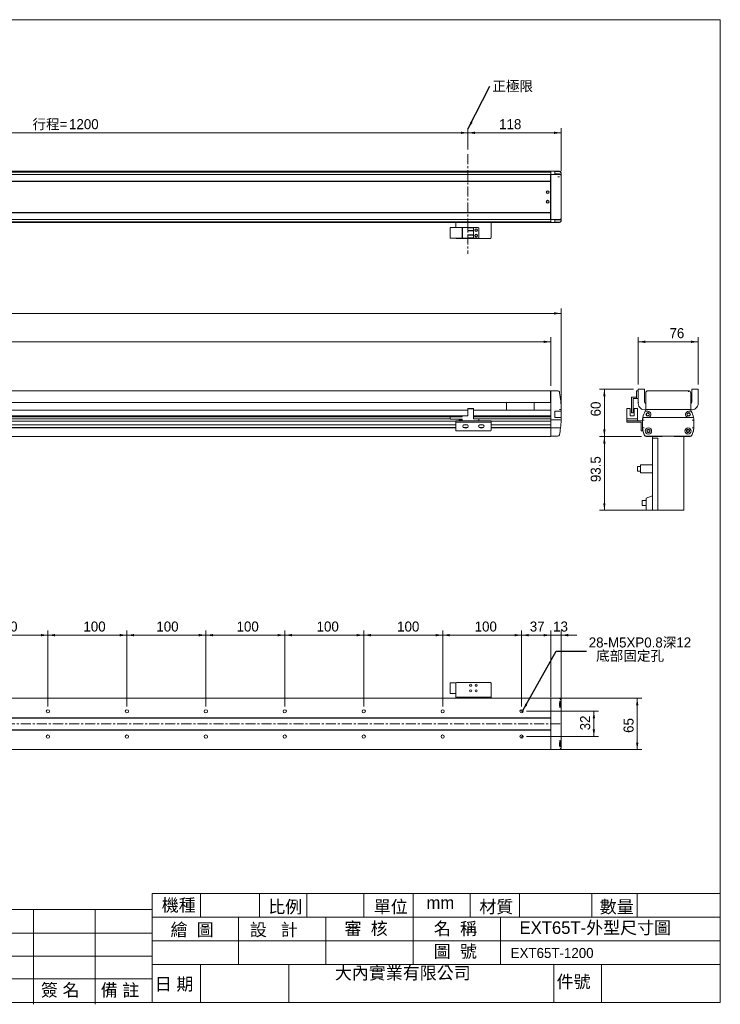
# Model space of a CAD drawing. Header units: millimetres. Extents: x 7 to 1775, y 6 to 1254.
# Tile 3 of 3: x 887 to 1775, y 6 to 1254. Entities that reach past the tile are written whole.
import ezdxf

# ---------------------------------------------------------------- set-up
doc = ezdxf.new("R2010")
doc.units = ezdxf.units.MM
doc.linetypes.add('CENTERX2', pattern=[20.32, 12.7, -2.54, 2.54, -2.54])
doc.layers.add('BORDER', color=7, linetype='Continuous', lineweight=0)
doc.styles.add('SLDTEXTSTYLE0', font='swtxt.ttf', dxfattribs={"width": 0.993})
doc.styles.get("Standard").update_dxf_attribs({"font": 'swtxt.ttf'})
doc.dimstyles.new('SLDDIMSTYLE0', dxfattribs={"dimtxt": 12.414205, "dimasz": 9, "dimexe": 0, "dimexo": 0.0625, "dimgap": 3.103551, "dimtad": 1, "dimtoh": 1, "dimdec": 3, "dimzin": 12, "dimdsep": 46, "dimtxsty": 'SLDTEXTSTYLE0', "dimsah": 1, "dimcen": 0.09, "dimadec": 0, "dimazin": 0, "dimtfac": 1, "dimtdec": 3, "dimtofl": 0, "dimtmove": 0, "dimatfit": 3, "dimfxl": 0, "dimtolj": 1, "dimtzin": 12, "dimarcsym": 0})
doc.dimstyles.new('SLDDIMSTYLE1', dxfattribs={"dimtxt": 9, "dimasz": 9, "dimexe": 0, "dimexo": 0.0625, "dimgap": 2.25, "dimtad": 0, "dimtih": 1, "dimtoh": 1, "dimdec": 0, "dimzin": 0, "dimdsep": 46, "dimtxsty": 'Standard', "dimsah": 1, "dimcen": 0.09, "dimadec": 0, "dimazin": 0, "dimtfac": 1, "dimtdec": 0, "dimtofl": 0, "dimtmove": 0, "dimatfit": 3, "dimfxl": 0, "dimtolj": 1, "dimtzin": 0, "dimarcsym": 0})
doc.dimstyles.new('SLDDIMSTYLE2', dxfattribs={"dimtxt": 12.414205, "dimasz": 9, "dimexe": 0, "dimexo": 0.0625, "dimgap": 3.103551, "dimtad": 1, "dimtoh": 1, "dimdec": 0, "dimzin": 12, "dimdsep": 46, "dimtxsty": 'SLDTEXTSTYLE0', "dimsah": 1, "dimcen": 0.09, "dimadec": 0, "dimazin": 0, "dimtfac": 1, "dimtdec": 3, "dimtofl": 0, "dimtmove": 0, "dimatfit": 3, "dimfxl": 0, "dimtolj": 1, "dimtzin": 12, "dimarcsym": 0})

# ---------------------------------------------------------------- blocks, each defined once
blk = doc.blocks.new('*D3')
at = {"layer": 'BORDER'}
for p, q in [((115.9, 789.4), (115.9, 851.4)), ((1559.9, 789.4), (1559.9, 851.4)), ((115.9, 845.4), (1559.9, 845.4))]:
    blk.add_line(p, q, dxfattribs=at)
for points in [[(115.9, 845.4), (124.9, 843.9), (124.9, 846.9)], [(1559.9, 845.4), (1550.9, 846.9), (1550.9, 843.9)]]:
    blk.add_solid(points, dxfattribs=at)
at = {"layer": 'BORDER', "insert": (815.1, 862.7), "char_height": 12.7, "attachment_point": 1, "style": 'SLDTEXTSTYLE0'}
blk.add_mtext('1444', dxfattribs=at)
blk = doc.blocks.new('*D4')
at = {"layer": 'BORDER'}
for p, q in [((102.9, 765.6), (102.9, 887.4)), ((1572.9, 761.2), (1572.9, 887.4)), ((1572.9, 881.4), (102.9, 881.4))]:
    blk.add_line(p, q, dxfattribs=at)
for points in [[(102.9, 881.4), (111.9, 879.9), (111.9, 882.9)], [(1572.9, 881.4), (1563.9, 882.9), (1563.9, 879.9)]]:
    blk.add_solid(points, dxfattribs=at)
at = {"layer": 'BORDER', "insert": (816.1, 898.7), "char_height": 12.7, "attachment_point": 1, "style": 'SLDTEXTSTYLE0'}
blk.add_mtext('1470', dxfattribs=at)
blk = doc.blocks.new('*D6')
at = {"layer": 'BORDER'}
for p, q in [((1565.9, 393.7), (1675.3, 393.7)), ((1669.3, 393.7), (1669.3, 328.7)), ((1565.9, 328.7), (1675.3, 328.7))]:
    blk.add_line(p, q, dxfattribs=at)
for points in [[(1669.3, 393.7), (1667.8, 384.7), (1670.8, 384.7)], [(1669.3, 328.7), (1670.8, 337.7), (1667.8, 337.7)]]:
    blk.add_solid(points, dxfattribs=at)
at = {"layer": 'BORDER', "insert": (1652, 349.9), "char_height": 12.7, "attachment_point": 1, "rotation": 90, "style": 'SLDTEXTSTYLE0'}
blk.add_mtext('65', dxfattribs=at)
blk = doc.blocks.new('*D7')
at = {"layer": 'BORDER'}
for p, q in [((1559.9, 395.2), (1559.9, 479.7)), ((1572.9, 391.8), (1572.9, 479.7)), ((1559.9, 473.7), (1541.9, 473.7)), ((1572.9, 473.7), (1559.9, 473.7)), ((1572.9, 473.7), (1593, 473.7))]:
    blk.add_line(p, q, dxfattribs=at)
for points in [[(1559.9, 473.7), (1550.9, 475.2), (1550.9, 472.2)], [(1572.9, 473.7), (1581.9, 472.2), (1581.9, 475.2)]]:
    blk.add_solid(points, dxfattribs=at)
at = {"layer": 'BORDER', "insert": (1562.8, 491), "char_height": 12.7, "attachment_point": 1, "style": 'SLDTEXTSTYLE0'}
blk.add_mtext('13', dxfattribs=at)
blk = doc.blocks.new('*D12')
at = {"layer": 'BORDER'}
for p, q in [((1528.9, 377.2), (1620.4, 377.2)), ((1614.4, 377.2), (1614.4, 345.2)), ((1528.9, 345.2), (1620.4, 345.2))]:
    blk.add_line(p, q, dxfattribs=at)
for points in [[(1614.4, 377.2), (1612.9, 368.2), (1615.9, 368.2)], [(1614.4, 345.2), (1615.9, 354.2), (1612.9, 354.2)]]:
    blk.add_solid(points, dxfattribs=at)
at = {"layer": 'BORDER', "insert": (1597, 353.1), "char_height": 12.7, "attachment_point": 1, "rotation": 90, "style": 'SLDTEXTSTYLE0'}
blk.add_mtext('32', dxfattribs=at)
blk = doc.blocks.new('*D13')
at = {"layer": 'BORDER'}
for p, q in [((1522.9, 383.2), (1522.9, 479.7)), ((1559.9, 395.2), (1559.9, 479.7)), ((1559.9, 473.7), (1522.9, 473.7))]:
    blk.add_line(p, q, dxfattribs=at)
for points in [[(1522.9, 473.7), (1531.9, 472.2), (1531.9, 475.2)], [(1559.9, 473.7), (1550.9, 475.2), (1550.9, 472.2)]]:
    blk.add_solid(points, dxfattribs=at)
at = {"layer": 'BORDER', "insert": (1533.2, 491), "char_height": 12.7, "attachment_point": 1, "style": 'SLDTEXTSTYLE0'}
blk.add_mtext('37', dxfattribs=at)
blk = doc.blocks.new('*D14')
at = {"layer": 'BORDER'}
for p, q in [((1422.9, 383.2), (1422.9, 479.7)), ((1522.9, 383.2), (1522.9, 479.7)), ((1522.9, 473.7), (1422.9, 473.7))]:
    blk.add_line(p, q, dxfattribs=at)
for points in [[(1422.9, 473.7), (1431.9, 472.2), (1431.9, 475.2)], [(1522.9, 473.7), (1513.9, 475.2), (1513.9, 472.2)]]:
    blk.add_solid(points, dxfattribs=at)
at = {"layer": 'BORDER', "insert": (1463.4, 491), "char_height": 12.7, "attachment_point": 1, "style": 'SLDTEXTSTYLE0'}
blk.add_mtext('100', dxfattribs=at)
blk = doc.blocks.new('*D15')
at = {"layer": 'BORDER'}
for p, q in [((1322.9, 383.2), (1322.9, 479.7)), ((1422.9, 383.2), (1422.9, 479.7)), ((1422.9, 473.7), (1322.9, 473.7))]:
    blk.add_line(p, q, dxfattribs=at)
for points in [[(1322.9, 473.7), (1331.9, 472.2), (1331.9, 475.2)], [(1422.9, 473.7), (1413.9, 475.2), (1413.9, 472.2)]]:
    blk.add_solid(points, dxfattribs=at)
at = {"layer": 'BORDER', "insert": (1365.2, 491), "char_height": 12.7, "attachment_point": 1, "style": 'SLDTEXTSTYLE0'}
blk.add_mtext('100', dxfattribs=at)
blk = doc.blocks.new('*D16')
at = {"layer": 'BORDER'}
for p, q in [((1222.9, 383.2), (1222.9, 479.7)), ((1322.9, 383.2), (1322.9, 479.7)), ((1322.9, 473.7), (1222.9, 473.7))]:
    blk.add_line(p, q, dxfattribs=at)
for points in [[(1222.9, 473.7), (1231.9, 472.2), (1231.9, 475.2)], [(1322.9, 473.7), (1313.9, 475.2), (1313.9, 472.2)]]:
    blk.add_solid(points, dxfattribs=at)
at = {"layer": 'BORDER', "insert": (1263.2, 491), "char_height": 12.7, "attachment_point": 1, "style": 'SLDTEXTSTYLE0'}
blk.add_mtext('100', dxfattribs=at)
blk = doc.blocks.new('*D17')
at = {"layer": 'BORDER'}
for p, q in [((1122.9, 383.2), (1122.9, 479.7)), ((1222.9, 383.2), (1222.9, 479.7)), ((1222.9, 473.7), (1122.9, 473.7))]:
    blk.add_line(p, q, dxfattribs=at)
for points in [[(1122.9, 473.7), (1131.9, 472.2), (1131.9, 475.2)], [(1222.9, 473.7), (1213.9, 475.2), (1213.9, 472.2)]]:
    blk.add_solid(points, dxfattribs=at)
at = {"layer": 'BORDER', "insert": (1161.8, 491), "char_height": 12.7, "attachment_point": 1, "style": 'SLDTEXTSTYLE0'}
blk.add_mtext('100', dxfattribs=at)
blk = doc.blocks.new('*D18')
at = {"layer": 'BORDER'}
for p, q in [((1022.9, 383.2), (1022.9, 479.7)), ((1122.9, 383.2), (1122.9, 479.7)), ((1122.9, 473.7), (1022.9, 473.7))]:
    blk.add_line(p, q, dxfattribs=at)
for points in [[(1022.9, 473.7), (1031.9, 472.2), (1031.9, 475.2)], [(1122.9, 473.7), (1113.9, 475.2), (1113.9, 472.2)]]:
    blk.add_solid(points, dxfattribs=at)
at = {"layer": 'BORDER', "insert": (1060.2, 491), "char_height": 12.7, "attachment_point": 1, "style": 'SLDTEXTSTYLE0'}
blk.add_mtext('100', dxfattribs=at)
blk = doc.blocks.new('*D19')
at = {"layer": 'BORDER'}
for p, q in [((922.9, 383.2), (922.9, 479.7)), ((1022.9, 383.2), (1022.9, 479.7)), ((1022.9, 473.7), (922.9, 473.7))]:
    blk.add_line(p, q, dxfattribs=at)
for points in [[(922.9, 473.7), (931.9, 472.2), (931.9, 475.2)], [(1022.9, 473.7), (1013.9, 475.2), (1013.9, 472.2)]]:
    blk.add_solid(points, dxfattribs=at)
at = {"layer": 'BORDER', "insert": (967.8, 491), "char_height": 12.7, "attachment_point": 1, "style": 'SLDTEXTSTYLE0'}
blk.add_mtext('100', dxfattribs=at)
blk = doc.blocks.new('*D20')
at = {"layer": 'BORDER'}
for p, q in [((822.9, 383.2), (822.9, 479.7)), ((922.9, 383.2), (922.9, 479.7)), ((922.9, 473.7), (822.9, 473.7))]:
    blk.add_line(p, q, dxfattribs=at)
for points in [[(822.9, 473.7), (831.9, 472.2), (831.9, 475.2)], [(922.9, 473.7), (913.9, 475.2), (913.9, 472.2)]]:
    blk.add_solid(points, dxfattribs=at)
at = {"layer": 'BORDER', "insert": (856.2, 491), "char_height": 12.7, "attachment_point": 1, "style": 'SLDTEXTSTYLE0'}
blk.add_mtext('100', dxfattribs=at)
blk = doc.blocks.new('SW_NOTE_2')
at = {"layer": 'BORDER', "color": 0, "char_height": 12.7, "attachment_point": 1, "style": 'SLDTEXTSTYLE0'}
for s, insert in [('28-M5XP0.8深12', (3, 17.3, -16.8)), ('  底部固定孔', (3, 0.4, -16.8))]:
    blk.add_mtext(s, dxfattribs=dict(at, insert=insert))
blk = doc.blocks.new('*D28')
at = {"layer": 'BORDER'}
for p, q in [((254.9, 1089), (254.9, 1116.2)), ((1454.9, 1089), (1454.9, 1116.2)), ((254.9, 1110.2), (1454.9, 1110.2))]:
    blk.add_line(p, q, dxfattribs=at)
for points in [[(254.9, 1110.2), (263.9, 1108.7), (263.9, 1111.7)], [(1454.9, 1110.2), (1445.9, 1111.7), (1445.9, 1108.7)]]:
    blk.add_solid(points, dxfattribs=at)
at = {"layer": 'BORDER', "char_height": 12.7, "attachment_point": 1, "style": 'SLDTEXTSTYLE0'}
for s, insert in [('行程=', (903.3, 1127.5)), ('1200', (949.6, 1127.5))]:
    blk.add_mtext(s, dxfattribs=dict(at, insert=insert))
blk = doc.blocks.new('*D29')
at = {"layer": 'BORDER'}
for p, q in [((1454.9, 1089), (1454.9, 1116.2)), ((1572.9, 1061.4), (1572.9, 1116.2)), ((1572.9, 1110.2), (1454.9, 1110.2))]:
    blk.add_line(p, q, dxfattribs=at)
for points in [[(1454.9, 1110.2), (1463.9, 1108.7), (1463.9, 1111.7)], [(1572.9, 1110.2), (1563.9, 1111.7), (1563.9, 1108.7)]]:
    blk.add_solid(points, dxfattribs=at)
at = {"layer": 'BORDER', "insert": (1494.4, 1127.5), "char_height": 12.7, "attachment_point": 1, "style": 'SLDTEXTSTYLE0'}
blk.add_mtext('118', dxfattribs=at)
blk = doc.blocks.new('SW_NOTE_3')
at = {"layer": 'BORDER', "color": 0, "insert": (3, 6.6), "char_height": 12.7, "attachment_point": 1, "style": 'SLDTEXTSTYLE0'}
blk.add_mtext('正極限', dxfattribs=at)
blk = doc.blocks.new('*D36')
at = {"layer": 'BORDER'}
for p, q in [((1670.6, 791.4), (1670.6, 851.4)), ((1746.6, 791.4), (1746.6, 851.4)), ((1670.6, 845.4), (1746.6, 845.4))]:
    blk.add_line(p, q, dxfattribs=at)
for points in [[(1670.6, 845.4), (1679.6, 843.9), (1679.6, 846.9)], [(1746.6, 845.4), (1737.6, 846.9), (1737.6, 843.9)]]:
    blk.add_solid(points, dxfattribs=at)
at = {"layer": 'BORDER', "insert": (1710.2, 862.7), "char_height": 12.7, "attachment_point": 1, "style": 'SLDTEXTSTYLE0'}
blk.add_mtext('76', dxfattribs=at)
blk = doc.blocks.new('*D37')
at = {"layer": 'BORDER'}
for p, q in [((1664.6, 785.4), (1621.7, 785.4)), ((1627.7, 785.4), (1627.7, 725.4)), ((1674.6, 725.4), (1621.7, 725.4))]:
    blk.add_line(p, q, dxfattribs=at)
for points in [[(1627.7, 785.4), (1626.2, 776.4), (1629.2, 776.4)], [(1627.7, 725.4), (1629.2, 734.4), (1626.2, 734.4)]]:
    blk.add_solid(points, dxfattribs=at)
at = {"layer": 'BORDER', "insert": (1610.4, 750.9), "char_height": 12.7, "attachment_point": 1, "rotation": 90, "style": 'SLDTEXTSTYLE0'}
blk.add_mtext('60', dxfattribs=at)
blk = doc.blocks.new('*D38')
at = {"layer": 'BORDER'}
for p, q in [((1674.6, 725.4), (1621.7, 725.4)), ((1627.7, 725.4), (1627.7, 631.9)), ((1682.6, 631.9), (1621.7, 631.9))]:
    blk.add_line(p, q, dxfattribs=at)
for points in [[(1627.7, 725.4), (1626.2, 716.4), (1629.2, 716.4)], [(1627.7, 631.9), (1629.2, 640.9), (1626.2, 640.9)]]:
    blk.add_solid(points, dxfattribs=at)
at = {"layer": 'BORDER', "insert": (1610.4, 667.6), "char_height": 12.7, "attachment_point": 1, "rotation": 90, "style": 'SLDTEXTSTYLE0'}
blk.add_mtext('93.5', dxfattribs=at)

msp = doc.modelspace()

# ---------------------------------------------------------------- linework, layer by layer
at = {"color": 7, "linetype": 'Continuous', "lineweight": 15}
for p, q in [((1559.8683, 1061.4016), (284.8683, 1061.4016)), ((1559.8683, 1060.7863), (284.8683, 1060.7863)), ((1559.8683, 1060.6667), (284.8683, 1060.6667)), ((1559.8683, 1060.5903), (284.8683, 1060.5903)), ((1559.8683, 1060.4553), (284.8683, 1060.4553)), ((1570.8609, 1061.4016), (1559.8683, 1061.4016)), ((1559.8683, 1061.4016), (1559.8683, 1057.7017)), ((1559.8683, 1060.7863), (1559.8683, 1061.4016)), ((1559.8683, 1060.5903), (1559.8683, 1060.6667)), ((1559.8683, 1058.5944), (1559.8683, 1060.4553)), ((1564.8683, 1061.0262), (1570.8755, 1061.0262)), ((1564.8683, 1061.0262), (1564.8683, 1058.0459)), ((1570.8609, 1061.4016), (1570.8633, 1061.4016)), ((116.1183, 1057.4016), (1559.6183, 1057.4016)), ((116.1183, 1048.9016), (1559.6183, 1048.9016)), ((116.1183, 1048.5016), (1559.6183, 1048.5016)), ((1559.6183, 1054.4016), (1559.6183, 1057.4016)), ((1559.6183, 1048.9016), (1559.6183, 1054.4016)), ((1559.8683, 1053.2754), (1559.6183, 1053.2754)), ((1559.6183, 1051.9016), (1559.8683, 1051.9016)), ((1559.6183, 1048.5016), (1559.6183, 1048.9016)), ((1559.6183, 1009.3016), (1559.6183, 1048.5016)), ((1559.8683, 1057.7017), (1559.8683, 1057.4016)), ((1568.9663, 1057.4016), (1559.8683, 1057.4016)), ((1559.8683, 1057.4016), (1559.8683, 1054.4016)), ((1570.8683, 1057.4016), (1559.8683, 1057.4016)), ((1559.8683, 1054.4016), (1559.8683, 1028.9016)), ((1570.8683, 1058.0459), (1564.8683, 1058.0459)), ((1572.8683, 1055.747), (1572.8683, 1055.6109)), ((1572.8717, 1058.9933), (1572.8717, 1055.5756)), ((1572.8761, 1059.1912), (1572.8757, 1059.1763)), ((1572.8793, 1055.4016), (1572.8793, 1059.1912)), ((1572.8793, 1002.4016), (1572.8793, 1055.4016)), ((1559.6183, 1038.9016), (1559.8683, 1038.9016)), ((1559.8683, 1028.9016), (1559.8683, 1003.4016)), ((1559.6183, 1018.9016), (1559.8683, 1018.9016)), ((1559.8683, 1018.9016), (1559.6183, 1018.9016)), ((116.1183, 1009.3016), (1559.6183, 1009.3016)), ((116.1183, 1008.9016), (1559.6183, 1008.9016)), ((116.1183, 1000.4016), (1559.6183, 1000.4016)), ((1559.6183, 1008.9016), (1559.6183, 1009.3016)), ((1559.6183, 1003.4016), (1559.6183, 1008.9016)), ((1559.8683, 1007.4016), (1559.6183, 1007.4016)), ((1559.6183, 1005.9016), (1559.8683, 1005.9016)), ((1559.6183, 1004.5279), (1559.8683, 1004.5279)), ((1559.6183, 1000.4016), (1559.6183, 1003.4016)), ((1559.8683, 1003.4016), (1559.8683, 1000.4016)), ((1568.9663, 1000.4016), (1559.8683, 1000.4016)), ((1559.8683, 1000.4016), (1559.8683, 1000.4016)), ((1559.8683, 1000.4016), (1559.8683, 1000.1016)), ((1559.8683, 1000.1016), (1559.8683, 996.4016)), ((1559.8683, 997.348), (1559.8683, 999.2089)), ((1564.8683, 996.7771), (1564.8683, 999.7574)), ((1564.8683, 999.7574), (1570.8683, 999.7574)), ((1572.8683, 1002.1924), (1572.8683, 1002.0563)), ((1572.8717, 1002.2277), (1572.8717, 998.81)), ((1572.8756, 998.6331), (1572.8761, 998.6121)), ((1572.8793, 998.6121), (1572.8793, 1002.4016)), ((1559.8683, 997.348), (284.8683, 997.348)), ((1559.8683, 997.213), (284.8683, 997.213)), ((1559.8683, 997.1366), (284.8683, 997.1366)), ((1559.8683, 997.017), (284.8683, 997.017)), ((284.8683, 996.557), (1559.8683, 996.557)), ((1439.3683, 996.4016), (284.8683, 996.4016)), ((1432.3683, 990.2016), (1432.3683, 976.6016)), ((1432.3683, 990.2016), (1447.3683, 990.2016)), ((1484.3683, 996.4016), (1439.3683, 996.4016)), ((1439.3683, 990.2016), (1439.3683, 996.4016)), ((1447.3683, 976.6016), (1447.3683, 990.2016)), ((1447.3683, 990.2016), (1447.8683, 990.2016)), ((1447.8683, 990.2016), (1447.8683, 976.6016)), ((1447.8683, 990.2016), (1454.9183, 990.2016)), ((1454.9183, 989.7016), (1454.9183, 990.2016)), ((1454.9183, 990.2016), (1461.8683, 990.2016)), ((1461.8683, 989.7016), (1454.9183, 989.7016)), ((1454.9183, 989.7016), (1454.9183, 986.4016)), ((1454.9183, 986.4016), (1461.8683, 986.4016)), ((1454.9183, 985.9016), (1454.9183, 986.4016)), ((1461.8683, 985.9016), (1454.9183, 985.9016)), ((1461.8683, 990.2016), (1461.8683, 989.7016)), ((1461.8683, 990.2016), (1467.8683, 990.2016)), ((1461.8683, 986.4016), (1461.8683, 989.7016)), ((1461.8683, 986.4016), (1461.8683, 985.9016)), ((1461.8683, 985.9016), (1461.8683, 980.9016)), ((1468.8683, 989.2016), (1468.8683, 977.6016)), ((1484.3683, 977.4016), (1484.3683, 996.4016)), ((1559.8683, 996.4016), (1484.3683, 996.4016)), ((1559.8683, 997.1366), (1559.8683, 997.213)), ((1559.8683, 996.557), (1559.8683, 997.017)), ((1570.8609, 996.4016), (1559.8683, 996.4016)), ((1570.1701, 996.4016), (1559.8683, 996.4016)), ((1570.8755, 996.7771), (1564.8683, 996.7771)), ((1570.8633, 996.4016), (1570.8609, 996.4016)), ((1432.3683, 976.6016), (1447.3683, 976.6016)), ((1483.3683, 976.4016), (1440.3683, 976.4016)), ((1447.8683, 976.6016), (1447.3683, 976.6016)), ((1454.9183, 976.6016), (1447.8683, 976.6016)), ((1454.9183, 980.9016), (1461.8683, 980.9016)), ((1454.9183, 980.4016), (1454.9183, 980.9016)), ((1461.8683, 980.4016), (1454.9183, 980.4016)), ((1454.9183, 977.1016), (1454.9183, 980.4016)), ((1454.9183, 977.1016), (1461.8683, 977.1016)), ((1454.9183, 976.6016), (1454.9183, 977.1016)), ((1461.8683, 976.6016), (1454.9183, 976.6016)), ((1461.8683, 980.9016), (1461.8683, 980.4016)), ((1461.8683, 980.4016), (1461.8683, 977.1016)), ((1461.8683, 977.1016), (1461.8683, 976.6016)), ((1461.8683, 976.6016), (1467.8683, 976.6016)), ((284.8683, 783.3855), (1559.6183, 783.3855)), ((1559.6183, 780.3855), (1559.6183, 783.3855)), ((1559.6183, 781.3855), (1559.8683, 781.3855)), ((1559.6183, 768.8855), (1559.6183, 780.3855)), ((1559.8683, 776.3855), (1559.6183, 776.3855)), ((1559.8683, 776.3855), (1559.6183, 776.3855)), ((1568.7604, 783.3855), (1559.8683, 783.3855)), ((1559.8683, 783.3855), (1559.8683, 780.3855)), ((1568.7604, 783.3855), (1559.8683, 783.3855)), ((1559.8683, 780.3855), (1559.8683, 759.0114)), ((1662.0714, 775.3855), (1668.5714, 775.3855)), ((1662.0714, 755.8855), (1662.0714, 775.3855)), ((1668.5714, 782.8855), (1668.5714, 783.3855)), ((1668.5714, 783.3855), (1670.5714, 783.3855)), ((1668.5714, 782.8855), (1668.5714, 773.8855)), ((1668.5714, 773.3855), (1668.5714, 773.8855)), ((1670.5714, 768.6355), (1670.5714, 785.3855)), ((1670.5714, 785.3855), (1678.5714, 785.3855)), ((1678.5714, 785.3855), (1678.5714, 769.3358)), ((1680.0714, 768.8855), (1680.0714, 780.3855)), ((1680.0714, 759.6504), (1680.0714, 780.3855)), ((1683.0714, 783.3855), (1734.0714, 783.3855)), ((1688.5714, 783.3855), (1708.5714, 783.3855)), ((1734.0714, 783.3855), (1734.0714, 781.7992)), ((1737.0714, 780.3855), (1737.0714, 759.6504)), ((1738.5714, 769.3358), (1738.5714, 785.3855)), ((1738.5714, 785.3855), (1746.5714, 785.3855)), ((1746.5714, 785.3855), (1746.5714, 768.6355)), ((284.8683, 768.2855), (1559.6183, 768.2855)), ((1503.8683, 768.2855), (1503.8683, 758.8855)), ((1538.8683, 758.8855), (1538.8683, 768.2855)), ((1559.6183, 768.2855), (1559.6183, 768.8855)), ((1664.0714, 755.8855), (1664.0714, 773.3855)), ((1664.0714, 773.3855), (1668.5714, 773.3855)), ((1670.5714, 773.3855), (1668.5714, 773.3855)), ((1670.5714, 767.3855), (1670.5756, 768.1356)), ((1746.5671, 768.1356), (1746.5714, 767.3855)), ((1454.9183, 751.778), (253.8183, 751.778)), ((258.8683, 758.8855), (1454.9183, 758.8855)), ((1447.5793, 751.2965), (261.1573, 751.2965)), ((1447.3683, 751.0064), (261.3683, 751.0064)), ((1447.3683, 750.5209), (261.3683, 750.5209)), ((1432.3683, 747.3065), (1432.3683, 750.3878)), ((1432.3683, 750.3878), (1447.3683, 750.3878)), ((1447.8683, 751.5855), (1447.3683, 751.0855)), ((1447.3683, 751.0855), (1447.3683, 750.3878)), ((1454.9183, 751.5855), (1447.8683, 751.5855)), ((1454.9183, 760.8855), (1461.8683, 760.8855)), ((1454.9183, 760.3855), (1454.9183, 760.8855)), ((1454.9183, 760.3855), (1454.9183, 751.5855)), ((1461.8683, 760.3855), (1454.9183, 760.3855)), ((1461.8683, 760.8855), (1461.8683, 760.3855)), ((1461.8683, 760.3855), (1461.8683, 747.9855)), ((1461.8683, 760.3855), (1461.8683, 751.5855)), ((1461.8683, 758.8855), (1559.8683, 758.8855)), ((1559.8683, 751.778), (1461.8683, 751.778)), ((1559.8683, 751.2965), (1461.8683, 751.2965)), ((1559.8683, 751.0064), (1461.8683, 751.0064)), ((1559.8683, 750.5209), (1461.8683, 750.5209)), ((1559.8683, 759.0114), (1559.8683, 757.9577)), ((1559.8683, 757.9577), (1559.8683, 746.3855)), ((1559.8683, 751.778), (1559.8683, 756.3946)), ((1559.8683, 751.0064), (1559.8683, 751.2965)), ((1559.8683, 747.9931), (1559.8683, 750.5209)), ((1564.8683, 749.3855), (1564.8683, 757.3855)), ((1564.8683, 757.3855), (1570.8683, 757.3855)), ((1572.8683, 757.3855), (1564.8683, 757.3855)), ((1570.8755, 749.3855), (1564.8683, 749.3855)), ((1572.8717, 749.3855), (1564.8683, 749.3855)), ((1572.8683, 757.3855), (1572.6472, 757.3855)), ((1572.8683, 759.6355), (1572.8683, 759.0114)), ((1572.8683, 759.0114), (1572.8683, 757.3855)), ((1572.8683, 757.3855), (1572.8683, 757.3855)), ((1572.8683, 757.3855), (1572.8683, 749.6355)), ((1656.7714, 760.8855), (1656.2714, 760.3855)), ((1656.2714, 760.3855), (1656.2714, 747.9855)), ((1660.0714, 760.8855), (1656.7714, 760.8855)), ((1660.5714, 760.3855), (1660.0714, 760.8855)), ((1660.5714, 760.3855), (1660.5714, 751.5855)), ((1665.5714, 751.5855), (1660.5714, 751.5855)), ((1662.0714, 755.3855), (1662.0714, 755.8855)), ((1664.0714, 755.3855), (1662.0714, 755.3855)), ((1664.0714, 755.8855), (1664.0714, 755.3855)), ((1666.0714, 760.8855), (1665.5714, 760.3855)), ((1665.5714, 760.3855), (1665.5714, 751.5855)), ((1666.0714, 760.8855), (1669.3714, 760.8855)), ((1669.8714, 760.3855), (1669.3714, 760.8855)), ((1669.8714, 760.3855), (1669.8714, 747.9855)), ((1676.4469, 749.3855), (1678.4797, 749.3855)), ((1682.5714, 749.3855), (1678.4797, 749.3855)), ((1680.6943, 757.3855), (1679.4271, 757.3855)), ((1680.0714, 759.0114), (1680.0714, 759.6504)), ((1681.726, 757.3855), (1680.6943, 757.3855)), ((1681.726, 757.3855), (1682.5714, 757.3855)), ((1682.0714, 759.6355), (1735.0714, 759.6355)), ((1683.9633, 749.6355), (1733.1794, 749.6355)), ((1684.0003, 754.2105), (1684.5199, 754.5105)), ((1684.5199, 752.2605), (1684.0003, 752.5605)), ((1732.6228, 754.5105), (1733.1424, 754.2105)), ((1733.1424, 752.5605), (1732.6228, 752.2605)), ((1734.5714, 757.3855), (1735.4167, 757.3855)), ((1738.6631, 749.3855), (1734.5714, 749.3855)), ((1736.4484, 757.3855), (1735.4167, 757.3855)), ((1737.7156, 757.3855), (1736.4484, 757.3855)), ((1737.0714, 759.6504), (1737.0714, 759.0114)), ((1738.6631, 749.3855), (1740.6959, 749.3855)), ((262.3683, 744.8855), (1439.3683, 744.8855)), ((1439.3683, 744.7701), (262.3683, 744.7701)), ((1439.3683, 740.1355), (262.3683, 740.1355)), ((1439.3683, 736.6355), (262.3683, 736.6355)), ((1439.3683, 736.3855), (262.3683, 736.3855)), ((276.3683, 747.9931), (1432.3683, 747.9931)), ((1432.3683, 747.8855), (276.3683, 747.8855)), ((1432.3683, 747.3065), (1447.3683, 747.3065)), ((1439.3683, 743.7855), (1439.3683, 745.3855)), ((1439.3683, 745.3855), (1440.3683, 745.3855)), ((1440.3683, 743.7855), (1439.3683, 743.7855)), ((1439.3683, 733.3855), (1439.3683, 743.7855)), ((1483.3683, 745.3855), (1440.3683, 745.3855)), ((1483.3683, 743.7855), (1440.3683, 743.7855)), ((1443.5683, 746.6855), (1443.5683, 745.9855)), ((1443.5683, 746.6855), (1447.3683, 746.6855)), ((1443.5683, 745.9855), (1447.3683, 745.9855)), ((1447.3683, 747.3065), (1447.3683, 746.6855)), ((1447.3683, 745.9855), (1447.3683, 745.3855)), ((1454.3365, 740.1355), (1449.4, 740.1355)), ((1454.3365, 736.6355), (1449.4, 736.6355)), ((1450.8375, 740.3855), (1450.3683, 740.3855)), ((1450.3683, 736.3855), (1450.8375, 736.3855)), ((1452.8991, 736.3855), (1450.8375, 736.3855)), ((1453.3683, 740.3855), (1452.8991, 740.3855)), ((1452.8991, 736.3855), (1453.3683, 736.3855)), ((1461.8683, 747.9931), (1559.8683, 747.9931)), ((1461.8683, 747.9855), (1467.8683, 747.9855)), ((1467.8683, 747.9855), (1468.8683, 747.9855)), ((1468.8683, 747.9855), (1468.8683, 745.3855)), ((1559.8683, 747.8855), (1468.8683, 747.8855)), ((1474.3365, 740.1355), (1469.4, 740.1355)), ((1474.3365, 736.6355), (1469.4, 736.6355)), ((1470.8375, 740.3855), (1470.3683, 740.3855)), ((1470.3683, 736.3855), (1470.8375, 736.3855)), ((1472.8991, 736.3855), (1470.8375, 736.3855)), ((1473.3683, 740.3855), (1472.8991, 740.3855)), ((1472.8991, 736.3855), (1473.3683, 736.3855)), ((1483.3683, 745.3855), (1484.3683, 745.3855)), ((1484.3683, 743.7855), (1483.3683, 743.7855)), ((1484.3683, 745.3855), (1484.3683, 743.7855)), ((1484.3683, 744.8855), (1559.8683, 744.8855)), ((1559.8683, 744.7701), (1484.3683, 744.7701)), ((1484.3683, 733.3855), (1484.3683, 743.7855)), ((1559.8683, 740.1355), (1484.3683, 740.1355)), ((1559.8683, 736.6355), (1484.3683, 736.6355)), ((1559.8683, 736.3855), (1484.3683, 736.3855)), ((1570.8609, 746.3855), (1559.8683, 746.3855)), ((1559.8683, 746.3855), (1559.8683, 736.3855)), ((1559.8683, 740.1355), (1559.8683, 744.7701)), ((1559.8683, 736.3855), (1559.8683, 736.6355)), ((1559.8683, 736.3855), (1559.8683, 727.0073)), ((1570.1701, 736.3855), (1559.8683, 736.3855)), ((1559.8683, 726.4639), (1559.8683, 736.3855)), ((1570.1853, 736.3846), (1570.1701, 736.3855)), ((1570.8633, 746.3855), (1570.8609, 746.3855)), ((1656.0714, 743.7855), (1656.0714, 745.3855)), ((1656.0714, 745.3855), (1657.0714, 745.3855)), ((1657.0714, 743.7855), (1656.0714, 743.7855)), ((1656.2714, 745.3855), (1656.2714, 747.9855)), ((1656.2714, 747.9855), (1657.2714, 747.9855)), ((1657.0714, 745.3855), (1676.0714, 745.3855)), ((1674.4714, 743.7855), (1657.0714, 743.7855)), ((1668.8714, 747.9855), (1657.2714, 747.9855)), ((1668.8714, 747.9855), (1669.8714, 747.9855)), ((1669.8714, 747.9855), (1669.8714, 745.3855)), ((1674.4714, 733.3855), (1674.4714, 743.7855)), ((1676.0714, 746.3855), (1676.0714, 746.3855)), ((1676.0714, 736.3855), (1676.0714, 746.3855)), ((1741.0714, 746.3855), (1741.0714, 746.3855)), ((1741.0714, 746.3855), (1741.0714, 736.3855)), ((1741.0714, 746.3855), (1741.0714, 746.3855)), ((1559.8683, 725.3855), (185.8683, 725.3855)), ((1483.3683, 732.3855), (1440.3683, 732.3855)), ((1559.8683, 725.3855), (1559.8683, 726.4639)), ((1568.7604, 725.8855), (1559.8683, 725.8855)), ((1674.4714, 732.3855), (1674.4714, 733.3855)), ((1676.0714, 732.3855), (1674.4714, 732.3855)), ((1676.0714, 735.676), (1676.0714, 733.3855)), ((1676.0714, 733.3855), (1676.0714, 732.3855)), ((1736.7867, 725.8855), (1680.356, 725.8855)), ((1700.7714, 725.3855), (1680.608, 725.3855)), ((1688.5714, 725.3855), (1688.5714, 723.3855)), ((1700.7714, 725.3855), (1701.0714, 725.6855)), ((1701.0714, 725.6855), (1716.0714, 725.6855)), ((1716.0714, 725.6855), (1716.3714, 725.3855)), ((1736.5347, 725.3855), (1716.3714, 725.3855)), ((1728.5714, 725.3855), (1728.5714, 631.8855)), ((1688.5714, 723.3855), (1695.5714, 723.3855)), ((1688.5714, 723.3855), (1688.5714, 631.8855)), ((1695.5714, 723.3855), (1695.5714, 631.8855)), ((1673.5714, 687.3855), (1669.5714, 687.3855)), ((1669.5714, 681.3855), (1669.5714, 687.3855)), ((1673.5714, 679.3855), (1673.5714, 689.3855)), ((1673.5714, 689.3855), (1688.5714, 689.3855)), ((1669.5714, 681.3855), (1673.5714, 681.3855)), ((1673.5714, 679.3855), (1688.5714, 679.3855)), ((1680.5714, 647.3855), (1688.5714, 650.3855)), ((1680.5714, 644.3855), (1675.5714, 644.3855)), ((1675.5714, 637.8855), (1675.5714, 644.3855)), ((1675.5714, 637.8855), (1680.5714, 637.8855)), ((1680.5714, 631.8855), (1680.5714, 647.3855)), ((1680.5714, 631.8855), (1688.5714, 631.8855)), ((1688.5714, 631.8855), (1692.5714, 631.8855)), ((1695.5714, 631.8855), (1692.5714, 631.8855)), ((1695.5714, 631.8855), (1728.5714, 631.8855)), ((1432.3683, 413.5086), (1432.3683, 399.9086)), ((1432.3683, 413.5086), (1439.7683, 413.5086)), ((1439.3683, 395.3086), (1439.3683, 412.7086)), ((1483.3683, 413.7086), (1440.3683, 413.7086)), ((1484.3683, 395.3086), (1484.3683, 412.7086)), ((1432.3683, 399.9086), (1439.3683, 399.9086)), ((1439.3683, 393.7086), (262.3683, 393.7086)), ((1439.3683, 393.7086), (1439.3683, 395.3086)), ((1439.3683, 395.3086), (1440.3683, 395.3086)), ((1440.3683, 393.7086), (1439.3683, 393.7086)), ((1483.3683, 395.3086), (1440.3683, 395.3086)), ((1483.3683, 393.7086), (1440.3683, 393.7086)), ((1483.3683, 395.3086), (1484.3683, 395.3086)), ((1484.3683, 393.7086), (1483.3683, 393.7086)), ((1484.3683, 395.3086), (1484.3683, 393.7086)), ((1559.8683, 393.7086), (1484.3683, 393.7086)), ((1570.1701, 393.7086), (1559.8683, 393.7086)), ((1559.8683, 393.7086), (1559.8683, 391.2208)), ((1559.8683, 390.9469), (1559.8683, 393.7086)), ((1559.8683, 389.1719), (1559.8683, 390.9469)), ((1559.8683, 369.0086), (1559.8683, 389.1719)), ((1570.1853, 393.7085), (1570.1701, 393.7086)), ((1572.8793, 330.919), (1572.8793, 391.4981)), ((1559.8683, 369.0086), (185.8683, 369.0086)), ((1559.8683, 368.7086), (185.8683, 368.7086)), ((1559.8683, 369.0086), (1559.8683, 368.7086)), ((1559.8683, 368.7086), (1559.8683, 353.7086)), ((1559.8683, 353.7086), (185.8683, 353.7086)), ((1559.8683, 353.4086), (185.8683, 353.4086)), ((1559.8683, 353.7086), (1559.8683, 353.4086)), ((1559.8683, 333.2452), (1559.8683, 353.4086)), ((1559.8683, 328.7086), (115.8683, 328.7086)), ((1559.8683, 331.4702), (1559.8683, 333.2452)), ((1559.8683, 328.7086), (1559.8683, 331.4702)), ((1559.8683, 331.1963), (1559.8683, 328.7086)), ((1570.1701, 328.7086), (1559.8683, 328.7086)), ((1570.8609, 328.7086), (1559.8683, 328.7086)), ((1570.1701, 328.7086), (1570.1853, 328.7086)), ((1570.8609, 328.7086), (1570.8633, 328.7086))]:
    msp.add_line(p, q, dxfattribs=at)
at = {"color": 7, "linetype": 'Continuous', "lineweight": 15, "flags": 128}
for points in [[(1568.7604, 1054.4016), (1569.0993, 1054.4016), (1569.4285, 1054.4016), (1569.7383, 1054.4016), (1570.0199, 1054.4016), (1570.2649, 1054.4016), (1570.4665, 1054.4016), (1570.6187, 1054.4016), (1570.7171, 1054.4016)], [(1568.9663, 1057.4016), (1569.445, 1057.4016), (1569.8552, 1057.4016), (1570.1968, 1057.4016), (1570.4696, 1057.4016), (1570.6732, 1057.4016), (1570.8076, 1057.4016), (1570.8726, 1057.4016), (1570.8793, 1057.4016)], [(1570.8683, 1000.4016), (1570.8726, 1000.4016), (1570.8076, 1000.4016), (1570.6732, 1000.4016), (1570.4696, 1000.4016), (1570.1968, 1000.4016), (1569.8552, 1000.4016), (1569.445, 1000.4016), (1568.9663, 1000.4016)], [(1570.1701, 996.4016), (1570.3126, 996.4016), (1570.4393, 996.4016), (1570.5499, 996.4016), (1570.6446, 996.4016), (1570.7233, 996.4016), (1570.786, 996.4016), (1570.8327, 996.4016), (1570.8633, 996.4016)], [(1570.8683, 759.6504), (1570.9414, 759.6499), (1571.3074, 759.6471), (1571.9285, 759.6425), (1572.43, 759.6388), (1572.7555, 759.6364), (1572.8683, 759.6355)], [(1572.6472, 757.3855), (1572.2381, 757.3855), (1571.6296, 757.3855), (1570.9831, 757.3855), (1570.8683, 757.3855)], [(1570.8755, 749.3855), (1571.5281, 749.3855), (1572.1072, 749.3855), (1572.552, 749.3855), (1572.8151, 749.3855), (1572.8717, 749.3855)], [(1572.8717, 749.3855), (1572.8779, 747.6383), (1572.8617, 746.2827)], [(1676.0714, 746.3855), (1676.2145, 747.8976), (1676.4469, 749.3855)], [(1740.6959, 749.3855), (1740.9282, 747.8975), (1741.0714, 746.3855)], [(1570.1701, 393.7086), (1570.3126, 393.7086), (1570.4393, 393.7086), (1570.5499, 393.7086), (1570.6446, 393.7086), (1570.7233, 393.7086), (1570.786, 393.7086), (1570.8327, 393.7086), (1570.8633, 393.7086)], [(1571.6282, 390.2086), (1571.8317, 389.9802), (1571.9973, 389.3177), (1572.1125, 388.3017), (1572.1736, 387.0554), (1572.1808, 385.72), (1572.1348, 384.4425), (1572.0361, 383.3621), (1571.8874, 382.5967), (1571.6961, 382.2319), (1571.4778, 382.3145), (1571.2579, 382.8457), (1571.0695, 383.7693), (1570.9453, 384.9688), (1570.906, 386.2911), (1570.9549, 387.587), (1571.0819, 388.7294), (1571.2678, 389.6058), (1571.4859, 390.1135), (1571.6282, 390.2086)], [(1572.8617, 391.7086), (1572.8302, 391.7086), (1572.7826, 391.7086), (1572.7192, 391.7086), (1572.6398, 391.7086), (1572.5446, 391.7086), (1572.4335, 391.7086), (1572.3065, 391.7086), (1572.1636, 391.7086)], [(1572.7992, 392.1823), (1572.7841, 392.2598), (1572.7753, 392.2811)], [(1571.6282, 340.2086), (1571.8317, 339.9802), (1571.9973, 339.3177), (1572.1125, 338.3017), (1572.1736, 337.0554), (1572.1808, 335.72), (1572.1348, 334.4425), (1572.0361, 333.3621), (1571.8874, 332.5967), (1571.6961, 332.2319), (1571.4778, 332.3145), (1571.2579, 332.8457), (1571.0695, 333.7693), (1570.9453, 334.9688), (1570.906, 336.2911), (1570.9549, 337.587), (1571.0819, 338.7294), (1571.2678, 339.6058), (1571.4859, 340.1135), (1571.6282, 340.2086)], [(1570.8633, 328.7086), (1570.8327, 328.7086), (1570.786, 328.7086), (1570.7233, 328.7086), (1570.6446, 328.7086), (1570.5499, 328.7086), (1570.4393, 328.7086), (1570.3126, 328.7086), (1570.1701, 328.7086)], [(1572.8617, 330.7086), (1572.8779, 330.8362), (1572.8761, 330.919)]]:
    msp.add_lwpolyline(points, dxfattribs=at)
at = {"color": 7, "linetype": 'Continuous', "lineweight": 15}
for centre, radius in [((1555.8683, 1034.9016), 1.75), ((1555.8683, 1034.9016), 1.3), ((1555.8683, 1022.9016), 1.75), ((1555.8683, 1022.9016), 1.3), ((1465.3683, 986.9016), 1.75), ((1465.3683, 986.9016), 1.3), ((1465.3683, 979.9016), 1.75), ((1465.3683, 979.9016), 1.3), ((1682.5714, 753.3855), 2.25), ((1734.5714, 753.3855), 2.25), ((1683.5714, 732.3855), 4), ((1733.5714, 732.3855), 4), ((1683.5714, 732.3855), 2.25), ((1683.5714, 732.3855), 1.65), ((1733.5714, 732.3855), 2.25), ((1733.5714, 732.3855), 1.65), ((1458.3683, 410.2086), 1.3), ((1458.3683, 403.2086), 1.3), ((1465.3683, 410.2086), 1.3), ((1465.3683, 403.2086), 1.3), ((922.8683, 377.2086), 2.1), ((1022.8683, 377.2086), 2.1), ((1122.8683, 377.2086), 2.1), ((1222.8683, 377.2086), 2.1), ((1322.8683, 377.2086), 2.1), ((1422.8683, 377.2086), 2.1), ((1522.8683, 377.2086), 2.1), ((922.8683, 345.2086), 2.1), ((1022.8683, 345.2086), 2.1), ((1122.8683, 345.2086), 2.1), ((1222.8683, 345.2086), 2.1), ((1322.8683, 345.2086), 2.1), ((1422.8683, 345.2086), 2.1), ((1522.8683, 345.2086), 2.1)]:
    msp.add_circle(centre, radius, dxfattribs=at)
for centre, radius, start, end in [((1570.8886, 1059.4622), 1.9396, 15.1256645, 90.7465125), ((1570.8612, 1059.0157), 2.0106, 359.363941, 89.5950619), ((1570.8169, 1056.0915), 1.9551, 20.5784267, 88.492862), ((1570.8793, 1055.4016), 2, 0, 90), ((1570.2563, 1055.7268), 2.6121, 0.4420821, 23.7459107), ((1570.8912, 1059.3307), 1.9909, 355.5520996, 18.8584576), ((1555.8683, 1034.9016), 1.75, 90, 180), ((1555.8683, 1034.9016), 1.3, 0, 180), ((1555.8683, 1034.9016), 1.75, 0, 90), ((1555.8683, 1022.9016), 1.75, 90, 180), ((1555.8683, 1022.9016), 1.3, 0, 180), ((1555.8683, 1022.9016), 1.75, 0, 90), ((1570.8169, 1001.7118), 1.9551, 271.507138, 339.4215733), ((1570.8557, 998.7931), 2.0161, 270.5623892, 0.4786078), ((1570.8793, 1002.4016), 2, 270, 0), ((1570.2575, 1002.0762), 2.6108, 336.2483563, 359.5636509), ((1570.5738, 998.5254), 2.3054, 342.115064, 2.6764685), ((1467.8683, 989.2016), 1, 360, 90), ((1570.891, 998.3356), 1.9341, 269.1797527, 344.6098002), ((1440.3683, 977.4016), 1, 233.1301024, 270), ((1467.8683, 977.6016), 1, 270, 360), ((1483.3683, 977.4016), 1, 270, 0), ((1568.7604, 781.3855), 2, 11.9361934, 90), ((1472.8797, 761.117), 99.9995, 11.3392677, 11.9361951), ((1472.8793, 761.117), 100, 359.1511788, 11.3392687), ((1683.0714, 780.3855), 3, 89.9999983, 179.9999983), ((1734.0714, 780.3855), 3, 359.9999983, 89.9999983), ((1670.5688, 768.3855), 0.25, 271.5495196, 89.4196423), ((1678.5714, 767.3855), 8, 180, 280.8069242), ((1680.5714, 769.3358), 2, 180, 255.5224999), ((1736.5714, 769.3358), 2, 284.4775243, 0), ((1738.5714, 767.3855), 8, 259.1930784, 0), ((1746.5739, 768.3855), 0.25, 90.5803577, 268.4504804), ((1701.0202, 744.7863), 25, 169.3990498, 172.6303309), ((1701.0202, 744.7863), 25, 149.7371515, 169.399048), ((1701.0202, 744.7863), 25, 148.2068312, 149.7371515), ((1678.0714, 759.0114), 2, 328.2068312, 359.9999983), ((1681.4594, 811.7637), 52.1317, 268.4742885, 270.6725998), ((1682.5714, 753.3855), 1.65, 30, 330), ((1682.5714, 753.3855), 4, 290.3641331, 89.9999983), ((1682.5714, 753.3855), 4, 269.9999983, 290.3641331), ((1734.5714, 753.3855), 4, 89.9999983, 249.6358635), ((1734.5714, 753.3855), 1.65, 210, 150), ((1734.5714, 753.3855), 4, 249.6358635, 269.9999983), ((1735.6833, 811.7637), 52.1317, 269.3273968, 271.5257082), ((1739.0714, 759.0114), 2, 179.9999983, 211.7931654), ((1716.1226, 744.7863), 25, 30.2628452, 31.7931654), ((1716.1226, 744.7863), 25, 10.6009486, 30.2628452), ((1716.1226, 744.7863), 25, 3.6675807, 10.600946), ((1450.3683, 738.3855), 2, 90, 270), ((1451.8683, 738.3855), 2.25, 62.7339555, 117.2660445), ((1451.8683, 738.3855), 2.25, 242.7339555, 297.2660445), ((1453.3683, 738.3855), 2, 270, 90), ((1470.3683, 738.3855), 2, 90, 270), ((1471.8683, 738.3855), 2.25, 62.7339555, 117.2660445), ((1471.8683, 738.3855), 2.25, 242.7339555, 297.2660445), ((1473.3683, 738.3855), 2, 270, 90), ((1572.1873, 747.9089), 11.6969, 260.1454088, 269.8843018), ((1472.8793, 748.1541), 100, 348.0638067, 353.1413388), ((1571.2597, 734.6119), 11.7803, 82.1838282, 91.928241), ((1472.8793, 748.1541), 100, 353.1413388, 358.9277165), ((1701.0202, 744.7863), 25, 172.6303291, 176.3324176), ((1678.8143, 780.2514), 33.9768, 265.3695253, 268.7471036), ((1701.0202, 737.9847), 25, 183.6675807, 190.6766224), ((1677.5215, 741.5153), 5.3317, 254.2178923, 275.9192586), ((1701.0202, 737.9847), 25, 183.6696721, 206.0461687), ((1716.1226, 737.9847), 25, 333.9538279, 356.3303246), ((1738.3285, 780.2514), 33.9768, 271.2528931, 274.6304713), ((1739.6212, 741.5153), 5.3317, 264.0807381, 285.7821043), ((1716.1226, 737.9847), 25, 343.1240052, 356.3324193), ((1440.3683, 733.3855), 1, 180, 270), ((1483.3683, 733.3855), 1, 270, 0), ((1568.7604, 727.8855), 2, 270, 348.0638066), ((1568.7604, 727.8855), 2, 270, 348.0638066), ((1701.0202, 737.9847), 25, 194.961617, 207.4409633), ((1680.356, 727.8855), 2, 206.0461687, 269.9999984), ((1680.608, 727.3855), 2, 207.4409633, 270), ((1736.5347, 727.3855), 2, 270, 332.5590367), ((1736.7867, 727.8855), 2, 269.9999982, 333.9538279), ((1716.1226, 737.9847), 25, 332.5590367, 339.3842412), ((1440.3683, 412.7086), 1, 90, 180), ((1483.3683, 412.7086), 1, 0, 90), ((1570.1602, 391.7052), 2.0034, 0.0946319, 89.2814978), ((1571.5336, 391.7647), 1.3294, 357.5811896, 22.5860045), ((1571.0838, 391.6073), 1.7966, 356.0369816, 14.3194729), ((1571.8696, 391.5338), 1.0074, 357.1221877, 9.9903439), ((1524.8683, 378.7086), 2.25, 164.7169368, 270), ((1524.8683, 343.7086), 2.25, 90, 195.2830632), ((1570.1602, 330.7119), 2.0034, 270.7185026, 359.905368), ((1570.8632, 330.7071), 1.9985, 270.0015915, 0.0428742), ((1570.5738, 330.8323), 2.3054, 342.1150581, 2.6764653)]:
    msp.add_arc(centre, radius, start, end, dxfattribs=at)
at = {"layer": 'BORDER', "color": 7}
for p, q in [((1774.5623, 1253.5135), (7.2584, 1253.5135)), ((1774.5623, 8.2594), (1774.5623, 1253.5135)), ((1054.7588, 146.2594), (1774.5623, 146.2594)), ((1054.7588, 146.2594), (1054.7588, 8.2594)), ((1116.0949, 146.2594), (1116.0949, 116.2594)), ((1190.8141, 146.2594), (1190.8141, 116.2594)), ((1250.8141, 146.2594), (1250.8141, 116.2594)), ((1322.9851, 146.2594), (1322.9851, 116.2594)), ((1385.5333, 146.2594), (1385.5333, 56.2594)), ((1457.7043, 146.2594), (1457.7043, 116.2594)), ((1520.2525, 146.2594), (1520.2525, 116.2594)), ((1611.6691, 146.2594), (1611.6691, 116.2594)), ((1669.4059, 146.2594), (1669.4059, 116.2594)), ((406.7588, 125.9962), (1054.7588, 125.9962)), ((904.7588, 125.9962), (904.7588, 5.9962)), ((982.6545, 125.9962), (982.6545, 5.9962)), ((1054.7588, 116.2594), (1774.5623, 116.2594)), ((1164.2089, 116.2594), (1164.2089, 56.2594)), ((1274.8711, 116.2594), (1274.8711, 56.2594)), ((1496.1955, 116.2594), (1496.1955, 56.2594)), ((406.7588, 95.9962), (1054.7588, 95.9962)), ((1054.7588, 86.2594), (1774.5623, 86.2594)), ((406.7588, 67.1278), (1054.7588, 67.1278)), ((1054.7588, 56.2594), (1774.5623, 56.2594)), ((1116.0949, 56.2594), (1116.0949, 8.2594)), ((1227.9599, 56.2594), (1227.9599, 8.2594)), ((1563.5551, 56.2594), (1563.5551, 8.2594)), ((1623.9407, 56.2594), (1623.9407, 8.2594)), ((406.7588, 38.2594), (1054.7588, 38.2594)), ((7.2584, 8.2594), (1774.5623, 8.2594))]:
    msp.add_line(p, q, dxfattribs=at)
at = {"layer": 'BORDER', "linetype": 'CENTERX2', "lineweight": 0}
for p, q in [((1454.8683, 1082.9912), (1454.8683, 956.683)), ((1571.8683, 361.2086), (173.8683, 361.2086))]:
    msp.add_line(p, q, dxfattribs=at)

# ---------------------------------------------------------------- block references
at = {"layer": 'BORDER'}
for name, p in [('SW_NOTE_3', (1482.7318, 1169.112)), ('SW_NOTE_2', (1604.9354, 453.4999))]:
    msp.add_blockref(name, p, dxfattribs=at)

# ---------------------------------------------------------------- texts
at = {"layer": 'BORDER', "attachment_point": 1, "style": 'SLDTEXTSTYLE0'}
for s, insert, char_height in [('機種', (1067.0521, 139.541), 15.875), ('比例', (1201.9266, 137.4726), 15.875), ('單位', (1335.5547, 137.4726), 15.875), ('mm', (1402.3752, 142.6355), 15.875), ('材質', (1469.3167, 137.4726), 15.875), ('數量', (1621.8574, 137.4726), 15.875), ('名  稱', (1411.6885, 109.926), 15.875), ('EXT65T-{\\fPMingLiU|b0|i0|c136|p18;外型尺寸圖}', (1520.2869, 111.0442), 15.875), ('繪  圖', (1078.1334, 108.4242), 15.875), ('設   計', (1178.5697, 108.4242), 15.875), ('審  核', (1298.5275, 109.926), 15.875), ('圖  號', (1411.5231, 81.0356), 15.875), ('EXT65T-1200', (1509.045, 77.3802), 12.7), ('{\\fPMingLiU|b0|i0|c136|p18;大內實業有限公司}', (1286.3657, 53.6302), 15.875), ('日 期', (1058.1717, 39.5809), 15.875), ('件號', (1567.2477, 42.7072), 15.875), ('簽 名', (913.9504, 32.0171), 15.875), ('備 註', (989.7671, 31.8998), 15.875)]:
    msp.add_mtext(s, dxfattribs=dict(at, insert=insert, char_height=char_height))

# ---------------------------------------------------------------- dimensions: what is measured, and where the dimension line sits
at = {"layer": 'BORDER'}
dim = msp.add_linear_dim(base=(1454.8683, 1110.1509), p1=(254.8683, 1082.9912), p2=(1454.8683, 1082.9912), text='行程=<>', dimstyle='SLDDIMSTYLE0', dxfattribs=at)
dim.commit()
dim.dimension.update_dxf_attribs({"geometry": '*D28', "text_midpoint": (947.1585, 1110.1509), "dimtype": 160})
for base, p1, p2, dimstyle, picture, middle in [((1454.8683, 1110.1509), (1572.8793, 1055.4016), (1454.8683, 1082.9912), 'SLDDIMSTYLE2', '*D29', (1508.875, 1110.1509)), ((102.8683, 881.3855), (1572.8683, 755.1826), (102.8683, 759.6355), 'SLDDIMSTYLE0', '*D4', (837.8683, 881.3855)), ((1559.8683, 845.3855), (115.8683, 783.3855), (1559.8683, 783.3855), 'SLDDIMSTYLE0', '*D3', (837.8683, 845.3855)), ((1746.5714, 845.3855), (1670.5714, 785.3855), (1746.5714, 785.3855), 'SLDDIMSTYLE0', '*D36', (1722.6346, 845.3855)), ((822.8683, 473.7086), (922.8683, 377.2086), (822.8683, 377.2086), 'SLDDIMSTYLE0', '*D20', (870.6777, 473.7086)), ((922.8683, 473.7086), (1022.8683, 377.2086), (922.8683, 377.2086), 'SLDDIMSTYLE0', '*D19', (982.2346, 473.7086)), ((1022.8683, 473.7086), (1122.8683, 377.2086), (1022.8683, 377.2086), 'SLDDIMSTYLE0', '*D18', (1074.7322, 473.7086)), ((1122.8683, 473.7086), (1222.8683, 377.2086), (1122.8683, 377.2086), 'SLDDIMSTYLE0', '*D17', (1176.2603, 473.7086)), ((1222.8683, 473.7086), (1322.8683, 377.2086), (1222.8683, 377.2086), 'SLDDIMSTYLE0', '*D16', (1277.6433, 473.7086)), ((1322.8683, 473.7086), (1422.8683, 377.2086), (1322.8683, 377.2086), 'SLDDIMSTYLE0', '*D15', (1379.6522, 473.7086)), ((1422.8683, 473.7086), (1522.8683, 377.2086), (1422.8683, 377.2086), 'SLDDIMSTYLE0', '*D14', (1477.9272, 473.7086)), ((1522.8683, 473.7086), (1559.8683, 389.1719), (1522.8683, 377.2086), 'SLDDIMSTYLE0', '*D13', (1545.6507, 473.7086)), ((1559.8683, 473.7086), (1572.8683, 385.8166), (1559.8683, 389.1719), 'SLDDIMSTYLE0', '*D7', (1573.1679, 473.7086))]:
    dim = msp.add_linear_dim(base=base, p1=p1, p2=p2, dimstyle=dimstyle, dxfattribs=at)
    dim.commit()
    dim.dimension.update_dxf_attribs({"geometry": picture, "text_midpoint": middle, "dimtype": 160})
for base, p1, p2, picture, middle in [((1627.6985, 725.3855), (1670.5714, 785.3855), (1680.608, 725.3855), '*D37', (1627.6985, 762.2497)), ((1627.6985, 631.8855), (1680.608, 725.3855), (1688.5714, 631.8855), '*D38', (1627.6985, 688.2746)), ((1669.2832, 328.7086), (1559.8683, 393.7086), (1559.8683, 328.7086), '*D6', (1669.2832, 362.3454)), ((1614.3521, 345.2086), (1522.8683, 377.2086), (1522.8683, 345.2086), '*D12', (1614.3521, 365.5409))]:
    dim = msp.add_linear_dim(base=base, p1=p1, p2=p2, angle=90, dimstyle='SLDDIMSTYLE0', dxfattribs=at)
    dim.commit()
    dim.dimension.update_dxf_attribs({"geometry": picture, "text_midpoint": middle, "dimtype": 160})

# ---------------------------------------------------------------- leaders
for points in [[(1455.3505, 1115.7042), (1482.7318, 1169.112)], [(1524.5648, 378.4462), (1566.8354, 453.4999), (1604.9354, 453.4999)]]:
    msp.add_leader(points, dimstyle='SLDDIMSTYLE1', dxfattribs=at)

doc.saveas('drawing.dxf')
